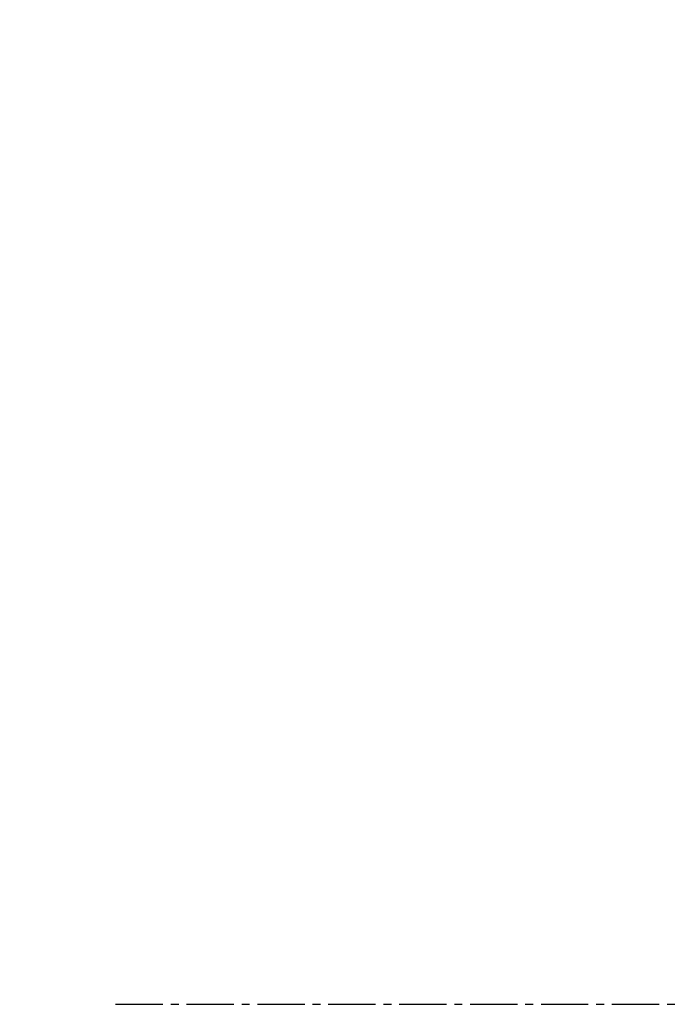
# Model space of a CAD drawing. Header units: millimetres. Extents: x 0 to 4378, y 0 to 2376.
# Tile 181 of 256: x 1404 to 1428, y 771 to 807. Entities that reach past the tile are written whole.
import ezdxf

# ---------------------------------------------------------------- set-up
doc = ezdxf.new("R2010")
doc.units = ezdxf.units.MM
doc.header["$LTSCALE"] = 0.2
doc.linetypes.add('CENTER2', pattern=[1.125, 0.75, -0.125, 0.125, -0.125])
doc.layers.add('02_Center Line', color=1, linetype='CENTER2')
doc.styles.add('Rainbow-5.0 Style', font='malgunsl.ttf')
doc.dimstyles.new('Rainbow-5.0 Style', dxfattribs={"dimtxt": 4, "dimasz": 2.5, "dimexe": 1, "dimexo": 1, "dimgap": 1, "dimtad": 1, "dimdsep": 46, "dimtxsty": 'Rainbow-5.0 Style', "dimcen": 0, "dimclrd": 251, "dimclre": 251, "dimclrt": 7, "dimazin": 3, "dimtp": 0.1, "dimtm": 0.1, "dimtfac": 0.61, "dimtmove": 0, "dimatfit": 3, "dimfxl": 1, "dimlwd": -1, "dimlwe": -1, "dimarcsym": 1})

# ---------------------------------------------------------------- blocks, each defined once
blk = doc.blocks.new('A$C20a5dee6')
at = {"layer": '02_Center Line', "ltscale": 11.288275}
blk.add_line((-237.159, 169.2), (89.016, 169.2), dxfattribs=at)

msp = doc.modelspace()

# ---------------------------------------------------------------- block references
msp.add_blockref('A$C20a5dee6', (1645.046, 602.257))

# ---------------------------------------------------------------- leaders
at = {"annotation_type": 0, "has_hookline": 1, "hookline_direction": 1, "text_width": 145.327}
msp.add_leader([(1496.648, 771.457), (1371.654, 871.288), (1359.154, 871.288)], dimstyle='Rainbow-5.0 Style', override={"dimscale": 5, "dimgap": 1, "dimtad": 1}, dxfattribs=at)

doc.saveas('drawing.dxf')
